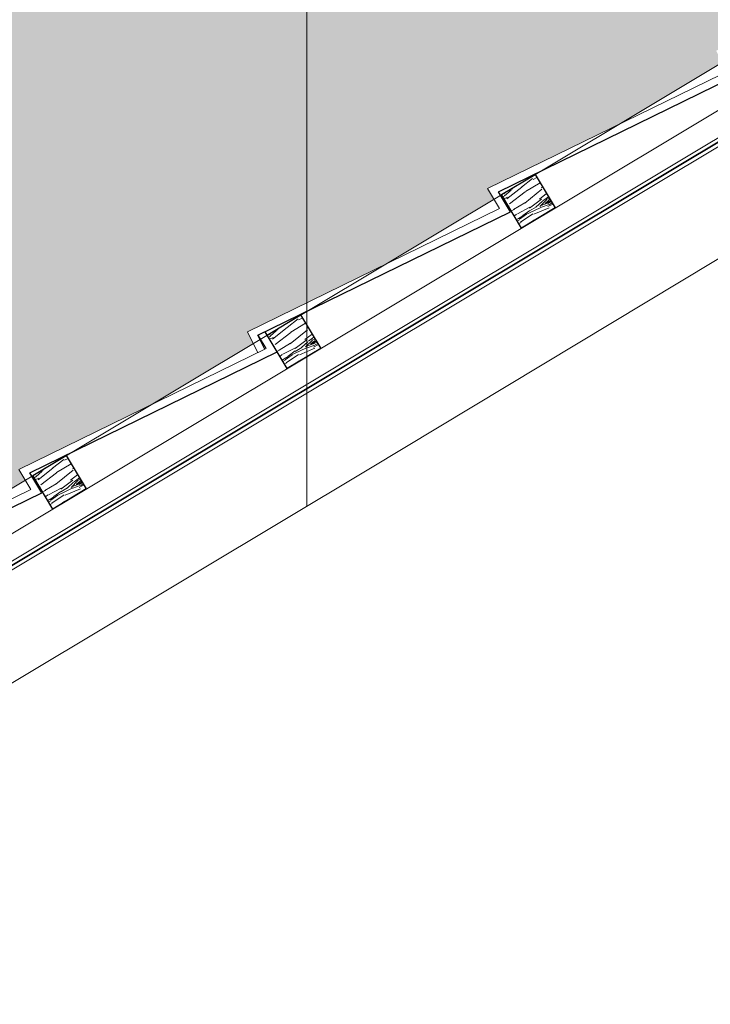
# Model space of a CAD drawing. Header units: millimetres. Extents: x -740 to 33545, y -26688 to 22494.
# Tile 231 of 256: x 12758 to 12847, y 13550 to 13676. Entities that reach past the tile are written whole.
import ezdxf
from ezdxf.lldxf.tags import DXFTag

# ---------------------------------------------------------------- set-up
doc = ezdxf.new("R2010")
doc.units = ezdxf.units.MM
doc.header["$MEASUREMENT"] = 0
for name, color, linetype, lineweight in [('A_izolacja', 252, 'Continuous', 9), ('A_l.przerywana', 252, 'ICAD_ISO03W100', 9), ('l. przekrojowa', 252, 'Continuous', 30), ('l.widokowa', 252, 'Continuous', 15), ('l.wypełnien', 252, 'Continuous', 5), ('wymiarowanie', 252, 'Continuous', 9)]:
    doc.layers.add(name, color=color, linetype=linetype, lineweight=lineweight)
tags = doc.linetypes.add('ICAD_ISO03W100', pattern=[30, 12, -18]).pattern_tags.tags
tags[6:7] = [DXFTag(74, 4), DXFTag(75, 0), DXFTag(340, '0'), DXFTag(46, 1.0), DXFTag(50, 0.0), DXFTag(44, 0.0), DXFTag(45, 0.0)]
tags[4:5] = [DXFTag(74, 4), DXFTag(75, 0), DXFTag(340, '0'), DXFTag(46, 1.0), DXFTag(50, 0.0), DXFTag(44, 0.0), DXFTag(45, 0.0)]
pattern_1 = [(20.637496, (12034.75135, -2864.7126), (56.602861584, 22.27366581), [1.11803, -110.68536]), (30.942296, (12035.798, -2864.319), (3.43511, 13.718601), [1.1, -8.9]), (49.377196, (12036.741, -2863.753), (12.0119779, 18.8603351), [0.94868, -30.67409]), (203.817296, (12037.3588, -2863.0329), (65.17972982, 27.41537904), [0.80623, -79.81635]), (205.747896, (12036.6212, -2863.3585), (90.91028372, 42.84064307), [1.10454, -109.34907]), (224.978496, (12035.6263, -2863.8383), (-20.58883636, -24.00207817), [1.23693, -39.99412]), (40.404596, (12035.4375, -2864.3013), (37.74254931, 34.28557092), [0.60828, -60.21935]), (24.602096, (12035.9007, -2863.907), (-73.756594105, -32.55709118), [0.90554, -89.64831]), (216.652896, (12036.724, -2863.53), (-72.04994424, -54.85257296), [1.00499, -99.49377]), (199.632396, (12035.9178, -2864.13), (39.44916255, 11.99015022), [0.5099, -50.48029]), (25.747896, (12034.03085, -2865.2612), (-90.91028372, -42.84064307), [1.10454, -109.34907]), (19.632396, (12035.0257, -2864.7813), (-39.44916255, -11.99015022), [1.0198, -49.97039]), (30.942296, (12035.986, -2864.439), (3.43511, 13.718601), [1.2, -8.8]), (51.498296, (12037.0155, -2863.8217), (32.600824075, 42.86241375), [0.8544, -84.58564]), (34.7563963, (12037.54736, -2863.15305), (114.934197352, 80.561340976), [1.50333, -148.82963]), (25.747896, (12038.7825, -2862.296), (-90.91028372, -42.84064307), [1.10454, -109.34907]), (30.942296, (12039.777, -2861.816), (3.43511, 13.718601), [1.1, -8.9]), (36.136696, (12032.1439, -2866.39235), (80.626841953, 59.994272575), [1.10454, -109.34907]), (25.747896, (12033.036, -2865.741), (-90.91028372, -42.84064307), [1.10454, -109.34907]), (30.942296, (12032.041, -2866.221), (3.43511, 13.718601), [0.6, -9.4]), (36.136696, (12032.5557, -2865.9123), (80.626841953, 59.994272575), [1.10454, -109.34907]), (30.942296, (12033.448, -2865.261), (3.43511, 13.718601), [1, -9]), (41.247096, (12034.3054, -2864.7468), (-46.319423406, -39.427289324), [1.11803, -110.68536]), (36.136696, (12035.1461, -2864.0096), (80.626841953, 59.994272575), [1.10454, -109.34907]), (25.747896, (12036.0381, -2863.3583), (-90.91028372, -42.84064307), [1.10454, -109.34907]), (25.747896, (12037.033, -2862.8785), (-90.91028372, -42.84064307), [1.10454, -109.34907]), (22.812196, (12038.0278, -2862.3986), (-56.60287446, -22.27362129), [1.41421, -69.29646]), (30.942296, (12039.331, -2861.85), (3.43511, 13.718601), [1.5, -8.5]), (18.413496, (12042.0734, -2867.2021), (48.02602469, 17.13187653), [0.92195, -91.27349]), (25.231696, (12042.9482, -2866.9109), (-82.333448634, -37.69883899), [1.00499, -99.49377]), (39.072396, (12042.0734, -2867.2021), (46.31939021, 39.42732166), [0.70711, -70.00357]), (40.404596, (12042.6224, -2866.7564), (37.74254931, 34.28557092), [1.21655, -59.61107]), (30.942296, (12034.972, -2871.11), (3.43511, 13.718601), [1.2, -8.8]), (21.479996, (12036.0011, -2870.4926), (-48.02602105, -17.13189142), [0.60828, -60.21935]), (232.743696, (12036.5672, -2870.2699), (20.5888245, 24.00209266), [0.53852, -53.31313]), (223.9368963, (12036.24115, -2870.6985), (66.908229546, 63.42940353), [1.33417, -132.08247]), (23.817296, (12043.0169, -2866.6365), (-65.17972982, -27.41537904), [0.80623, -79.81635]), (38.067296, (12043.0169, -2866.6365), (54.89625662, 44.56906099), [0.80623, -79.81635]), (30.942296, (12035.075, -2871.281), (3.43511, 13.718601), [0.8, -9.2]), (224.978496, (12035.761, -2870.8698), (-20.58883636, -24.00207817), [0.82462, -40.40644]), (27.5757963, (12036.8074, -2869.89267), (-142.371487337, -73.690973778), [1.70294, -168.59093]), (28.6516963, (12038.31688, -2869.10434), (-210.9862617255, -114.825071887), [2.502, -247.69792]), (34.1220963, (12040.5125, -2867.9047), (140.664851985, 95.986453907), [1.80278, -178.47479]), (40.404596, (12042.005, -2866.8934), (37.74254931, 34.28557092), [1.82483, -59.0028]), (41.247096, (12035.4347, -2871.8815), (-46.319423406, -39.427289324), [1.11803, -110.68536]), (46.887696, (12036.2753, -2871.1444), (-29.16567905, -29.14383716), [1.45602, -71.34508]), (30.942296, (12037.27, -2870.081), (3.43511, 13.718601), [1.3, -8.7]), (22.812196, (12038.3854, -2869.413), (-56.60287446, -22.27362129), [1.41421, -69.29646]), (34.5185963, (12039.68895, -2868.86476), (123.511143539, 85.702961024), [1.60312, -158.70907]), (22.1960963, (12041.0098, -2867.9563), (65.17975129, 27.415322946), [1.31529, -130.21417]), (16.906096, (12042.2277, -2867.4594), (-30.87230726, -6.84840007), [1.23693, -39.99412]), (30.942296, (12043.411, -2867.1), (3.43511, 13.718601), [0.7, -9.3]), (205.747896, (12036.8074, -2869.8927), (90.91028372, 42.84064307), [2.20907, -108.24454]), (26.1786963, (12034.612, -2870.5092), (-99.487122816, -47.982421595), [2.40832, -118.00763]), (30.942296, (12036.773, -2869.447), (3.43511, 13.718601), [2.3, -7.7]), (35.0278963, (12038.74594, -2868.26416), (106.357399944, 75.419513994), [2.80713, -137.54955]), (30.942296, (12041.045, -2866.653), (3.43511, 13.718601), [2.5, -7.5]), (38.067296, (12035.6917, -2872.3104), (54.89625662, 44.56906099), [2.41868, -78.2039]), (37.282496, (12037.5959, -2870.8191), (63.47308699, 49.71082968), [1.81108, -88.74277]), (28.4526963, (12039.03694, -2869.722), (-193.832658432, -104.541388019), [2.30217, -227.91512]), (24.4224963, (12041.06103, -2868.62517), (-238.423480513, -107.954817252), [3.52278, -348.75552]), (33.9550963, (12032.3496, -2866.7354), (149.241636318, 101.128308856), [1.90263, -188.36035]), (22.812196, (12033.9278, -2865.6727), (-56.60287446, -22.27362129), [2.12132, -68.58936]), (28.5563963, (12035.8832, -2864.85026), (-202.409342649, -109.683439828), [2.40208, -237.80616]), (41.5619963, (12037.99305, -2863.702), (-84.061866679, -73.712972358), [1.62788, -161.16032]), (30.942296, (12039.211, -2862.622), (3.43511, 13.718601), [2, -8]), (27.7624963, (12031.7326, -2865.7062), (-150.948250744, -78.832896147), [1.80278, -178.47479]), (36.9512963, (12033.32785, -2864.86646), (-80.626813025, -59.994302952), [1.9105, -189.13923]), (37.6520963, (12034.8546, -2863.718), (-72.049995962, -54.8525173), [1.71172, -169.4607]), (25.231696, (12036.2099, -2862.6724), (-82.333448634, -37.69883899), [2.00998, -98.48878]), (18.8474963, (12038.02806, -2861.81554), (-87.475214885, -29.12193258), [1.43178, -141.74643]), (40.404596, (12039.383, -2861.353), (37.74254931, 34.28557092), [1.21655, -59.61107]), (34.7563963, (12032.70953, -2867.3358), (114.934197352, 80.561340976), [1.50333, -148.82963]), (18.1379963, (12033.94465, -2866.47877), (-126.924380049, -41.11204913), [2.2561, -223.35418]), (30.942296, (12036.089, -2865.776), (3.43511, 13.718601), [2.5, -7.5]), (36.3825963, (12038.23285, -2864.491), (-89.203704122, -65.136000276), [2.1095, -208.84073]), (37.6520963, (12039.93116, -2863.2397), (-72.049995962, -54.8525173), [1.71172, -169.4607]), (30.942296, (12031.373, -2865.106), (3.43511, 13.718601), [1.7, -8.3]), (39.072396, (12032.8307, -2864.2317), (46.31939021, 39.42732166), [2.82843, -67.88225]), (28.5563963, (12035.0266, -2862.44896), (-202.409342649, -109.683439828), [2.40208, -237.80616]), (25.4147963, (12037.13646, -2861.3007), (190.3974003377, 90.8230770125), [3.11448, -308.33375]), (37.7850963, (12036.05167, -2872.91076), (-135.523009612, -104.563449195), [2.51794, -249.27563]), (30.942296, (12038.042, -2871.368), (3.43511, 13.718601), [2.8, -7.2]), (27.2900963, (12040.44315, -2869.92833), (-276.1659606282, -142.2405109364), [4.70956, -466.24691]), (30.942296, (12034.252, -2869.909), (3.43511, 13.718601), [2.4, -7.6]), (35.7058963, (12036.3105, -2868.67484), (89.203719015, 65.135987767), [2.40832, -118.00763]), (29.0946963, (12038.2661, -2867.2693), (-262.447391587, -145.6755583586), [3.10161, -307.05964]), (28.2159963, (12040.97636, -2865.7611), (-176.678841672, -94.258088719), [2.10238, -208.13558]), (25.747896, (12033.4294, -2868.5366), (-90.91028372, -42.84064307), [2.20907, -108.24454]), (30.942296, (12035.419, -2867.577), (3.43511, 13.718601), [3.2, -6.8]), (32.8514963, (12038.1637, -2865.93156), (243.586937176, 157.6876763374), [3.00167, -297.16495]), (34.5185963, (12040.68536, -2864.30327), (123.511143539, 85.702961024), [1.60312, -158.70907])]

msp = doc.modelspace()

# ---------------------------------------------------------------- hatches: boundary and pattern name
at = {"layer": 'l.wypełnien'}
h = msp.add_hatch(dxfattribs=at)
h.set_pattern_fill('SPANTILE', color=256, scale=17, style=0)
h.set_pattern_definition([(274.9697, (15.64, 17), (-16.99985222, 204.000017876), [15.699024, -376.776457]), (180, (17, 1.36), (-17, -17), [1.36, -15.64]), (0, (0, 0), (17, 17), [4.76, -12.24]), (90, (4.76, 0), (-17, 17), [1.7, -15.3]), (270, (15.64, 1.7), (17, -17), [1.7, -15.3]), (0, (15.64, 0), (17, 17), [1.36, -15.64]), (0, (0, 1.36), (17, 17), [3.4, -13.6]), (85.0303, (3.4, 1.36), (16.99985222, 204.000017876), [15.699024, -376.776457]), (52.6961, (3.4, 2.21), (-220.999760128, -289.000182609), [4.488136, -444.32475]), (18.4349, (6.12, 5.78), (34.0000074, 16.9999729), [4.300694, -49.458015]), (341.5651, (10.2, 7.14), (-34.0000074, 16.9999729), [4.300694, -49.458015]), (307.3039, (14.28, 5.78), (220.999760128, -289.000182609), [4.488136, -444.32475]), (20.2249, (6.97, 4.59), (-186.999953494, -68.000141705), [3.442245, -340.781524]), (339.7751, (10.2, 5.78), (186.999953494, -68.000141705), [3.442245, -340.781524]), (307.4054, (13.43, 4.59), (170.000169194, -220.999871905), [3.638153, -360.177725]), (52.5946, (4.76, 1.7), (-170.000169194, -220.999871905), [3.638153, -360.177725])])
h.paths.add_polyline_path([(12147.09, 13567.51), (12147.09, 13836.32), (12792.01, 13836.32), (12958.3, 13736.63), (12954.83, 13734.55), (12938.13, 13726.39), (12938.94, 13725.02), (12924.84, 13716.57), (12907.38, 13708.04), (12908.11, 13706.54), (12894.79, 13698.56), (12878.09, 13690.4), (12878.9, 13689.03), (12864.8, 13680.57), (12847.34, 13672.04), (12848.07, 13670.55), (12834.76, 13662.57), (12818.05, 13654.41), (12818.86, 13653.04), (12804.76, 13644.58), (12794.91, 13639.77), (12794.91, 13694.76), (12794.91, 13749.38), (12740.29, 13749.38), (12740.29, 13694.76), (12794.91, 13694.76), (12794.91, 13639.77), (12787.3, 13636.05), (12788.03, 13634.55), (12774.72, 13626.57), (12758.02, 13618.41), (12758.83, 13617.05), (12744.72, 13608.59), (12727.26, 13600.06), (12727.99, 13598.56), (12714.68, 13590.58), (12697.98, 13582.42), (12698.79, 13581.05), (12684.68, 13572.6), (12674.27, 13567.51), (12644.52, 13567.51), (12644.52, 13575.35), (12644.52, 13590.35), (12644.52, 13660.53), (12649.52, 13660.53), (12649.52, 13670.78), (12649.52, 13741.9), (12480.14, 13741.9), (12480.14, 13670.78), (12480.14, 13660.53), (12485.14, 13660.53), (12485.14, 13590.35), (12485.14, 13575.35), (12485.14, 13567.51)])
h.paths.add_polyline_path([(12589.86, 13831.58), (12589.86, 13795.61), (12649.86, 13795.61), (12649.86, 13831.58), (12649.86, 13835.58), (12589.86, 13835.58)], flags=16)
h.paths.add_polyline_path([(12147.09, 13567.51), (12485.14, 13567.51), (12485.14, 13567.36), (12505.14, 13567.36), (12624.52, 13567.36), (12644.52, 13567.36), (12644.52, 13567.51), (12674.27, 13567.51), (12669.01, 13564.94), (12668.11, 13564.5), (12667.22, 13564.07), (12667.32, 13563.88), (12653.21, 13557.19), (12635.79, 13550.69), (12636.47, 13549.25), (12621.61, 13542.2), (12603.41, 13535.41), (12603.99, 13533.84), (12589.81, 13527.12), (12572.55, 13520.68), (12573.22, 13519.25), (12558.21, 13512.13), (12540.17, 13505.4), (12147.09, 13505.4)])
h.paths.add_polyline_path([(12574.31, 13536.4), (12604.74, 13542.19), (12601.53, 13549.09), (12597.96, 13556.74)], flags=16)
h.paths.add_polyline_path([(12480.14, 13741.9), (12480.14, 13670.78), (12649.52, 13670.78), (12649.52, 13741.9)])
h.paths.add_polyline_path([(12594.83, 13574.55), (12604.53, 13553.65), (12638.15, 13569.26), (12628.45, 13590.16)], flags=24)
h = msp.add_hatch(dxfattribs=at)
h.set_pattern_fill('WOOD8', color=256, scale=10, angle=30.9423, style=0)
h.set_pattern_definition([(20.637496, (12094.7893, -2828.7204), (56.602861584, 22.27366581), [1.11803, -110.68536]), (30.942296, (12095.836, -2828.326), (3.43511, 13.718601), [1.1, -8.9]), (49.377196, (12096.779, -2827.7608), (12.0119779, 18.8603351), [0.94868, -30.67409]), (203.817296, (12097.3967, -2827.0407), (65.17972982, 27.41537904), [0.80623, -79.81635]), (205.747896, (12096.6592, -2827.3663), (90.91028372, 42.84064307), [1.10454, -109.34907]), (224.978496, (12095.6643, -2827.846), (-20.58883636, -24.00207817), [1.23693, -39.99412]), (40.404596, (12095.4755, -2828.3091), (37.74254931, 34.28557092), [0.60828, -60.21935]), (24.602096, (12095.9387, -2827.9148), (-73.756594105, -32.55709118), [0.90554, -89.64831]), (216.652896, (12096.762, -2827.5378), (-72.04994424, -54.85257296), [1.00499, -99.49377]), (199.632396, (12095.9557, -2828.1378), (39.44916255, 11.99015022), [0.5099, -50.48029]), (25.747896, (12094.0688, -2829.26895), (-90.91028372, -42.84064307), [1.10454, -109.34907]), (19.632396, (12095.0637, -2828.7891), (-39.44916255, -11.99015022), [1.0198, -49.97039]), (30.942296, (12096.024, -2828.446), (3.43511, 13.718601), [1.2, -8.8]), (51.498296, (12097.0535, -2827.8295), (32.600824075, 42.86241375), [0.8544, -84.58564]), (34.7563963, (12097.58535, -2827.1608), (114.934197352, 80.561340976), [1.50333, -148.82963]), (25.747896, (12098.8205, -2826.3038), (-90.91028372, -42.84064307), [1.10454, -109.34907]), (30.942296, (12099.815, -2825.824), (3.43511, 13.718601), [1.1, -8.9]), (36.136696, (12092.1819, -2830.4001), (80.626841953, 59.994272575), [1.10454, -109.34907]), (25.747896, (12093.074, -2829.7488), (-90.91028372, -42.84064307), [1.10454, -109.34907]), (30.942296, (12092.079, -2830.229), (3.43511, 13.718601), [0.6, -9.4]), (36.136696, (12092.5937, -2829.9201), (80.626841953, 59.994272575), [1.10454, -109.34907]), (30.942296, (12093.486, -2829.269), (3.43511, 13.718601), [1, -9]), (41.247096, (12094.3434, -2828.7546), (-46.319423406, -39.427289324), [1.11803, -110.68536]), (36.136696, (12095.18405, -2828.0174), (80.626841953, 59.994272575), [1.10454, -109.34907]), (25.747896, (12096.0761, -2827.3661), (-90.91028372, -42.84064307), [1.10454, -109.34907]), (25.747896, (12097.071, -2826.8862), (-90.91028372, -42.84064307), [1.10454, -109.34907]), (22.812196, (12098.0658, -2826.4064), (-56.60287446, -22.27362129), [1.41421, -69.29646]), (30.942296, (12099.369, -2825.858), (3.43511, 13.718601), [1.5, -8.5]), (18.413496, (12102.1114, -2831.2099), (48.02602469, 17.13187653), [0.92195, -91.27349]), (25.231696, (12102.98615, -2830.9187), (-82.333448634, -37.69883899), [1.00499, -99.49377]), (39.072396, (12102.1114, -2831.2099), (46.31939021, 39.42732166), [0.70711, -70.00357]), (40.404596, (12102.6604, -2830.7642), (37.74254931, 34.28557092), [1.21655, -59.61107]), (30.942296, (12095.01, -2835.117), (3.43511, 13.718601), [1.2, -8.8]), (21.479996, (12096.0391, -2834.5004), (-48.02602105, -17.13189142), [0.60828, -60.21935]), (232.743696, (12096.6051, -2834.2777), (20.5888245, 24.00209266), [0.53852, -53.31313]), (223.9368963, (12096.2791, -2834.7063), (66.908229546, 63.42940353), [1.33417, -132.08247]), (23.817296, (12103.0549, -2830.6443), (-65.17972982, -27.41537904), [0.80623, -79.81635]), (38.067296, (12103.0549, -2830.6443), (54.89625662, 44.56906099), [0.80623, -79.81635]), (30.942296, (12095.113, -2835.289), (3.43511, 13.718601), [0.8, -9.2]), (224.978496, (12095.7989, -2834.8776), (-20.58883636, -24.00207817), [0.82462, -40.40644]), (27.5757963, (12096.8454, -2833.90045), (-142.371487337, -73.690973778), [1.70294, -168.59093]), (28.6516963, (12098.35487, -2833.11212), (-210.9862617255, -114.825071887), [2.502, -247.69792]), (34.1220963, (12100.5505, -2831.91245), (140.664851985, 95.986453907), [1.80278, -178.47479]), (40.404596, (12102.0429, -2830.9012), (37.74254931, 34.28557092), [1.82483, -59.0028]), (41.247096, (12095.47265, -2835.8893), (-46.319423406, -39.427289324), [1.11803, -110.68536]), (46.887696, (12096.3133, -2835.1522), (-29.16567905, -29.14383716), [1.45602, -71.34508]), (30.942296, (12097.308, -2834.089), (3.43511, 13.718601), [1.3, -8.7]), (22.812196, (12098.4234, -2833.4208), (-56.60287446, -22.27362129), [1.41421, -69.29646]), (34.5185963, (12099.72694, -2832.87254), (123.511143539, 85.702961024), [1.60312, -158.70907]), (22.1960963, (12101.0478, -2831.9641), (65.17975129, 27.415322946), [1.31529, -130.21417]), (16.906096, (12102.2657, -2831.4672), (-30.87230726, -6.84840007), [1.23693, -39.99412]), (30.942296, (12103.449, -2831.107), (3.43511, 13.718601), [0.7, -9.3]), (205.747896, (12096.8454, -2833.90045), (90.91028372, 42.84064307), [2.20907, -108.24454]), (26.1786963, (12094.65, -2834.517), (-99.487122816, -47.982421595), [2.40832, -118.00763]), (30.942296, (12096.811, -2833.455), (3.43511, 13.718601), [2.3, -7.7]), (35.0278963, (12098.7839, -2832.27194), (106.357399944, 75.419513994), [2.80713, -137.54955]), (30.942296, (12101.083, -2830.661), (3.43511, 13.718601), [2.5, -7.5]), (38.067296, (12095.7297, -2836.3182), (54.89625662, 44.56906099), [2.41868, -78.2039]), (37.282496, (12097.6339, -2834.8268), (63.47308699, 49.71082968), [1.81108, -88.74277]), (28.4526963, (12099.07493, -2833.7298), (-193.832658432, -104.541388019), [2.30217, -227.91512]), (24.4224963, (12101.09902, -2832.63295), (-238.423480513, -107.954817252), [3.52278, -348.75552]), (33.9550963, (12092.3876, -2830.7432), (149.241636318, 101.128308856), [1.90263, -188.36035]), (22.812196, (12093.9658, -2829.6805), (-56.60287446, -22.27362129), [2.12132, -68.58936]), (28.5563963, (12095.9212, -2828.85805), (-202.409342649, -109.683439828), [2.40208, -237.80616]), (41.5619963, (12098.03104, -2827.7098), (-84.061866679, -73.712972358), [1.62788, -161.16032]), (30.942296, (12099.249, -2826.63), (3.43511, 13.718601), [2, -8]), (27.7624963, (12091.7706, -2829.714), (-150.948250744, -78.832896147), [1.80278, -178.47479]), (36.9512963, (12093.36584, -2828.87424), (-80.626813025, -59.994302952), [1.9105, -189.13923]), (37.6520963, (12094.8926, -2827.72577), (-72.049995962, -54.8525173), [1.71172, -169.4607]), (25.231696, (12096.2478, -2826.6801), (-82.333448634, -37.69883899), [2.00998, -98.48878]), (18.8474963, (12098.06605, -2825.8233), (-87.475214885, -29.12193258), [1.43178, -141.74643]), (40.404596, (12099.421, -2825.3608), (37.74254931, 34.28557092), [1.21655, -59.61107]), (34.7563963, (12092.7475, -2831.3436), (114.934197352, 80.561340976), [1.50333, -148.82963]), (18.1379963, (12093.98264, -2830.48656), (-126.924380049, -41.11204913), [2.2561, -223.35418]), (30.942296, (12096.127, -2829.784), (3.43511, 13.718601), [2.5, -7.5]), (36.3825963, (12098.27084, -2828.4988), (-89.203704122, -65.136000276), [2.1095, -208.84073]), (37.6520963, (12099.96915, -2827.2475), (-72.049995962, -54.8525173), [1.71172, -169.4607]), (30.942296, (12091.411, -2829.114), (3.43511, 13.718601), [1.7, -8.3]), (39.072396, (12092.8687, -2828.2395), (46.31939021, 39.42732166), [2.82843, -67.88225]), (28.5563963, (12095.0646, -2826.45674), (-202.409342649, -109.683439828), [2.40208, -237.80616]), (25.4147963, (12097.17445, -2825.3085), (190.3974003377, 90.8230770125), [3.11448, -308.33375]), (37.7850963, (12096.08966, -2836.91854), (-135.523009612, -104.563449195), [2.51794, -249.27563]), (30.942296, (12098.08, -2835.376), (3.43511, 13.718601), [2.8, -7.2]), (27.2900963, (12100.48114, -2833.93611), (-276.1659606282, -142.2405109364), [4.70956, -466.24691]), (30.942296, (12094.29, -2833.917), (3.43511, 13.718601), [2.4, -7.6]), (35.7058963, (12096.3485, -2832.6826), (89.203719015, 65.135987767), [2.40832, -118.00763]), (29.0946963, (12098.3041, -2831.27707), (-262.447391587, -145.6755583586), [3.10161, -307.05964]), (28.2159963, (12101.01435, -2829.7689), (-176.678841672, -94.258088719), [2.10238, -208.13558]), (25.747896, (12093.4674, -2832.54435), (-90.91028372, -42.84064307), [2.20907, -108.24454]), (30.942296, (12095.457, -2831.585), (3.43511, 13.718601), [3.2, -6.8]), (32.8514963, (12098.2017, -2829.93934), (243.586937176, 157.6876763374), [3.00167, -297.16495]), (34.5185963, (12100.72335, -2828.31105), (123.511143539, 85.702961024), [1.60312, -158.70907])])
h.paths.add_polyline_path([(12826.7, 13651.9), (12822.41, 13649.33), (12819.84, 13653.62), (12824.13, 13656.19)])
h = msp.add_hatch(dxfattribs=at)
h.set_pattern_fill('WOOD8', color=256, scale=10, angle=30.9423, style=0)
h.set_pattern_definition([(20.637496, (12064.77035, -2846.7165), (56.602861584, 22.27366581), [1.11803, -110.68536]), (30.942296, (12065.817, -2846.322), (3.43511, 13.718601), [1.1, -8.9]), (49.377196, (12066.76, -2845.757), (12.0119779, 18.8603351), [0.94868, -30.67409]), (203.817296, (12067.3778, -2845.0368), (65.17972982, 27.41537904), [0.80623, -79.81635]), (205.747896, (12066.6402, -2845.3624), (90.91028372, 42.84064307), [1.10454, -109.34907]), (224.978496, (12065.6453, -2845.8422), (-20.58883636, -24.00207817), [1.23693, -39.99412]), (40.404596, (12065.4565, -2846.3052), (37.74254931, 34.28557092), [0.60828, -60.21935]), (24.602096, (12065.9197, -2845.9109), (-73.756594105, -32.55709118), [0.90554, -89.64831]), (216.652896, (12066.743, -2845.5339), (-72.04994424, -54.85257296), [1.00499, -99.49377]), (199.632396, (12065.9368, -2846.1339), (39.44916255, 11.99015022), [0.5099, -50.48029]), (25.747896, (12064.04985, -2847.2651), (-90.91028372, -42.84064307), [1.10454, -109.34907]), (19.632396, (12065.0447, -2846.7852), (-39.44916255, -11.99015022), [1.0198, -49.97039]), (30.942296, (12066.005, -2846.443), (3.43511, 13.718601), [1.2, -8.8]), (51.498296, (12067.0345, -2845.8256), (32.600824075, 42.86241375), [0.8544, -84.58564]), (34.7563963, (12067.56636, -2845.15694), (114.934197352, 80.561340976), [1.50333, -148.82963]), (25.747896, (12068.8015, -2844.2999), (-90.91028372, -42.84064307), [1.10454, -109.34907]), (30.942296, (12069.796, -2843.82), (3.43511, 13.718601), [1.1, -8.9]), (36.136696, (12062.1629, -2848.3962), (80.626841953, 59.994272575), [1.10454, -109.34907]), (25.747896, (12063.055, -2847.7449), (-90.91028372, -42.84064307), [1.10454, -109.34907]), (30.942296, (12062.06, -2848.225), (3.43511, 13.718601), [0.6, -9.4]), (36.136696, (12062.5747, -2847.9162), (80.626841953, 59.994272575), [1.10454, -109.34907]), (30.942296, (12063.467, -2847.265), (3.43511, 13.718601), [1, -9]), (41.247096, (12064.3244, -2846.7507), (-46.319423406, -39.427289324), [1.11803, -110.68536]), (36.136696, (12065.1651, -2846.0135), (80.626841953, 59.994272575), [1.10454, -109.34907]), (25.747896, (12066.0571, -2845.3622), (-90.91028372, -42.84064307), [1.10454, -109.34907]), (25.747896, (12067.052, -2844.88235), (-90.91028372, -42.84064307), [1.10454, -109.34907]), (22.812196, (12068.0468, -2844.4025), (-56.60287446, -22.27362129), [1.41421, -69.29646]), (30.942296, (12069.35, -2843.854), (3.43511, 13.718601), [1.5, -8.5]), (18.413496, (12072.0924, -2849.206), (48.02602469, 17.13187653), [0.92195, -91.27349]), (25.231696, (12072.9672, -2848.9148), (-82.333448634, -37.69883899), [1.00499, -99.49377]), (39.072396, (12072.0924, -2849.206), (46.31939021, 39.42732166), [0.70711, -70.00357]), (40.404596, (12072.6414, -2848.7603), (37.74254931, 34.28557092), [1.21655, -59.61107]), (30.942296, (12064.991, -2853.114), (3.43511, 13.718601), [1.2, -8.8]), (21.479996, (12066.0201, -2852.4965), (-48.02602105, -17.13189142), [0.60828, -60.21935]), (232.743696, (12066.5861, -2852.2738), (20.5888245, 24.00209266), [0.53852, -53.31313]), (223.9368963, (12066.26014, -2852.7024), (66.908229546, 63.42940353), [1.33417, -132.08247]), (23.817296, (12073.0359, -2848.6404), (-65.17972982, -27.41537904), [0.80623, -79.81635]), (38.067296, (12073.0359, -2848.6404), (54.89625662, 44.56906099), [0.80623, -79.81635]), (30.942296, (12065.094, -2853.285), (3.43511, 13.718601), [0.8, -9.2]), (224.978496, (12065.78, -2852.8737), (-20.58883636, -24.00207817), [0.82462, -40.40644]), (27.5757963, (12066.8264, -2851.89656), (-142.371487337, -73.690973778), [1.70294, -168.59093]), (28.6516963, (12068.33587, -2851.10823), (-210.9862617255, -114.825071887), [2.502, -247.69792]), (34.1220963, (12070.5315, -2849.90856), (140.664851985, 95.986453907), [1.80278, -178.47479]), (40.404596, (12072.024, -2848.8973), (37.74254931, 34.28557092), [1.82483, -59.0028]), (41.247096, (12065.45365, -2853.8854), (-46.319423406, -39.427289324), [1.11803, -110.68536]), (46.887696, (12066.2943, -2853.1483), (-29.16567905, -29.14383716), [1.45602, -71.34508]), (30.942296, (12067.289, -2852.085), (3.43511, 13.718601), [1.3, -8.7]), (22.812196, (12068.4044, -2851.417), (-56.60287446, -22.27362129), [1.41421, -69.29646]), (34.5185963, (12069.70795, -2850.86865), (123.511143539, 85.702961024), [1.60312, -158.70907]), (22.1960963, (12071.0288, -2849.9602), (65.17975129, 27.415322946), [1.31529, -130.21417]), (16.906096, (12072.2467, -2849.4633), (-30.87230726, -6.84840007), [1.23693, -39.99412]), (30.942296, (12073.43, -2849.104), (3.43511, 13.718601), [0.7, -9.3]), (205.747896, (12066.8264, -2851.8966), (90.91028372, 42.84064307), [2.20907, -108.24454]), (26.1786963, (12064.631, -2852.5131), (-99.487122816, -47.982421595), [2.40832, -118.00763]), (30.942296, (12066.792, -2851.451), (3.43511, 13.718601), [2.3, -7.7]), (35.0278963, (12068.7649, -2850.26805), (106.357399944, 75.419513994), [2.80713, -137.54955]), (30.942296, (12071.064, -2848.657), (3.43511, 13.718601), [2.5, -7.5]), (38.067296, (12065.7107, -2854.3143), (54.89625662, 44.56906099), [2.41868, -78.2039]), (37.282496, (12067.6149, -2852.823), (63.47308699, 49.71082968), [1.81108, -88.74277]), (28.4526963, (12069.05593, -2851.7259), (-193.832658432, -104.541388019), [2.30217, -227.91512]), (24.4224963, (12071.08003, -2850.62906), (-238.423480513, -107.954817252), [3.52278, -348.75552]), (33.9550963, (12062.3686, -2848.7393), (149.241636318, 101.128308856), [1.90263, -188.36035]), (22.812196, (12063.9468, -2847.6766), (-56.60287446, -22.27362129), [2.12132, -68.58936]), (28.5563963, (12065.9022, -2846.85415), (-202.409342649, -109.683439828), [2.40208, -237.80616]), (41.5619963, (12068.01205, -2845.7059), (-84.061866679, -73.712972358), [1.62788, -161.16032]), (30.942296, (12069.23, -2844.626), (3.43511, 13.718601), [2, -8]), (27.7624963, (12061.7516, -2847.7101), (-150.948250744, -78.832896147), [1.80278, -178.47479]), (36.9512963, (12063.34685, -2846.87035), (-80.626813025, -59.994302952), [1.9105, -189.13923]), (37.6520963, (12064.8736, -2845.7219), (-72.049995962, -54.8525173), [1.71172, -169.4607]), (25.231696, (12066.2288, -2844.6762), (-82.333448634, -37.69883899), [2.00998, -98.48878]), (18.8474963, (12068.04705, -2843.8194), (-87.475214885, -29.12193258), [1.43178, -141.74643]), (40.404596, (12069.402, -2843.3569), (37.74254931, 34.28557092), [1.21655, -59.61107]), (34.7563963, (12062.7285, -2849.3397), (114.934197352, 80.561340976), [1.50333, -148.82963]), (18.1379963, (12063.96364, -2848.48267), (-126.924380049, -41.11204913), [2.2561, -223.35418]), (30.942296, (12066.108, -2847.78), (3.43511, 13.718601), [2.5, -7.5]), (36.3825963, (12068.25185, -2846.4949), (-89.203704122, -65.136000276), [2.1095, -208.84073]), (37.6520963, (12069.95015, -2845.2436), (-72.049995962, -54.8525173), [1.71172, -169.4607]), (30.942296, (12061.392, -2847.11), (3.43511, 13.718601), [1.7, -8.3]), (39.072396, (12062.8497, -2846.2356), (46.31939021, 39.42732166), [2.82843, -67.88225]), (28.5563963, (12065.0456, -2844.45285), (-202.409342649, -109.683439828), [2.40208, -237.80616]), (25.4147963, (12067.15545, -2843.3046), (190.3974003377, 90.8230770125), [3.11448, -308.33375]), (37.7850963, (12066.07066, -2854.91465), (-135.523009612, -104.563449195), [2.51794, -249.27563]), (30.942296, (12068.061, -2853.372), (3.43511, 13.718601), [2.8, -7.2]), (27.2900963, (12070.46215, -2851.93222), (-276.1659606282, -142.2405109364), [4.70956, -466.24691]), (30.942296, (12064.271, -2851.913), (3.43511, 13.718601), [2.4, -7.6]), (35.7058963, (12066.3295, -2850.6787), (89.203719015, 65.135987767), [2.40832, -118.00763]), (29.0946963, (12068.2851, -2849.27318), (-262.447391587, -145.6755583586), [3.10161, -307.05964]), (28.2159963, (12070.99535, -2847.765), (-176.678841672, -94.258088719), [2.10238, -208.13558]), (25.747896, (12063.4484, -2850.5405), (-90.91028372, -42.84064307), [2.20907, -108.24454]), (30.942296, (12065.438, -2849.581), (3.43511, 13.718601), [3.2, -6.8]), (32.8514963, (12068.1827, -2847.93545), (243.586937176, 157.6876763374), [3.00167, -297.16495]), (34.5185963, (12070.70435, -2846.30716), (123.511143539, 85.702961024), [1.60312, -158.70907])])
h.paths.add_polyline_path([(12796.68, 13633.91), (12792.39, 13631.34), (12789.82, 13635.63), (12794.11, 13638.2)])
h = msp.add_hatch(dxfattribs=at)
h.set_pattern_fill('WOOD8', color=256, scale=10, angle=30.9423, style=0)
h.set_pattern_definition(pattern_1)
h.paths.add_polyline_path([(12766.66, 13615.91), (12762.37, 13613.34), (12759.8, 13617.63), (12764.09, 13620.2)])
h = msp.add_hatch(dxfattribs=at)
h.set_pattern_fill('WOOD8', color=256, scale=10, angle=30.9423, style=0)
h.set_pattern_definition(pattern_1)
h.paths.add_polyline_path([(12766.66, 13615.91), (12762.37, 13613.34), (12759.8, 13617.63), (12764.09, 13620.2)])

# ---------------------------------------------------------------- linework, layer by layer
at = {"linetype": 'Continuous', "lineweight": 5}
for points in [[(12685.1, 13562.36), (12967.05, 13731.38)], [(12967.05, 13717.34), (12802.86, 13618.43), (12802.86, 13618.43)], [(12802.86, 13618.43), (12691.81, 13551.9), (12691.81, 13551.9)]]:
    msp.add_lwpolyline(points, dxfattribs=at)
msp.add_lwpolyline([(12843.6, 13642.91), (12843.6, 13642.91)], close=True, dxfattribs=at)
at = {"layer": 'A_izolacja'}
for points in [[(12683.05, 13565.79), (12967.05, 13736.05)], [(12684.59, 13563.21), (12967.05, 13732.55)]]:
    msp.add_lwpolyline(points, dxfattribs=at)
at = {"layer": 'A_izolacja', "linetype": 'ICAD_ISO03W100', "lineweight": 35, "ltscale": 0.2}
msp.add_lwpolyline([(12684.85, 13562.79), (12967.05, 13731.97)], dxfattribs=at)
at = {"layer": 'A_l.przerywana', "ltscale": 0.3}
msp.add_lwpolyline([(12680.48, 13570.08), (12967.05, 13741.88)], dxfattribs=at)
at = {"layer": 'l. przekrojowa'}
for points in [[(12819.84, 13653.62), (12824.13, 13656.19), (12826.7, 13651.9), (12822.41, 13649.33), (12819.84, 13653.62)], [(12789.82, 13635.63), (12794.11, 13638.2), (12796.68, 13633.91), (12792.39, 13631.34), (12789.82, 13635.63)], [(12759.8, 13617.63), (12764.09, 13620.2), (12766.66, 13615.91), (12762.37, 13613.34), (12759.8, 13617.63)], [(12759.8, 13617.63), (12764.09, 13620.2), (12766.66, 13615.91), (12762.37, 13613.34), (12759.8, 13617.63)]]:
    msp.add_lwpolyline(points, dxfattribs=at)
at = {"layer": 'l.widokowa', "lineweight": 30}
for points in [[(12789.51, 13633.8), (12788.64, 13635.59), (12821, 13651.4), (12819.47, 13653.98), (12851.13, 13669.45), (12849.6, 13672.03)], [(12729.47, 13597.81), (12728.6, 13599.6), (12760.96, 13615.41), (12759.43, 13617.99), (12791.09, 13633.46), (12789.56, 13636.04)]]:
    msp.add_lwpolyline(points, dxfattribs=at)
at = {"layer": 'l.widokowa'}
for points in [[(12788.61, 13633.36), (12787.3, 13636.05), (12819.58, 13651.82), (12818.05, 13654.41), (12849.72, 13669.87), (12848.74, 13671.52)], [(12728.58, 13597.37), (12727.26, 13600.06), (12759.55, 13615.83), (12758.02, 13618.41), (12789.68, 13633.88), (12788.7, 13635.53)]]:
    msp.add_lwpolyline(points, dxfattribs=at)
at = {"layer": 'wymiarowanie'}
msp.add_line((12794.91, 13613.66), (12794.91, 13694.76), dxfattribs=at)

doc.saveas('drawing.dxf')
